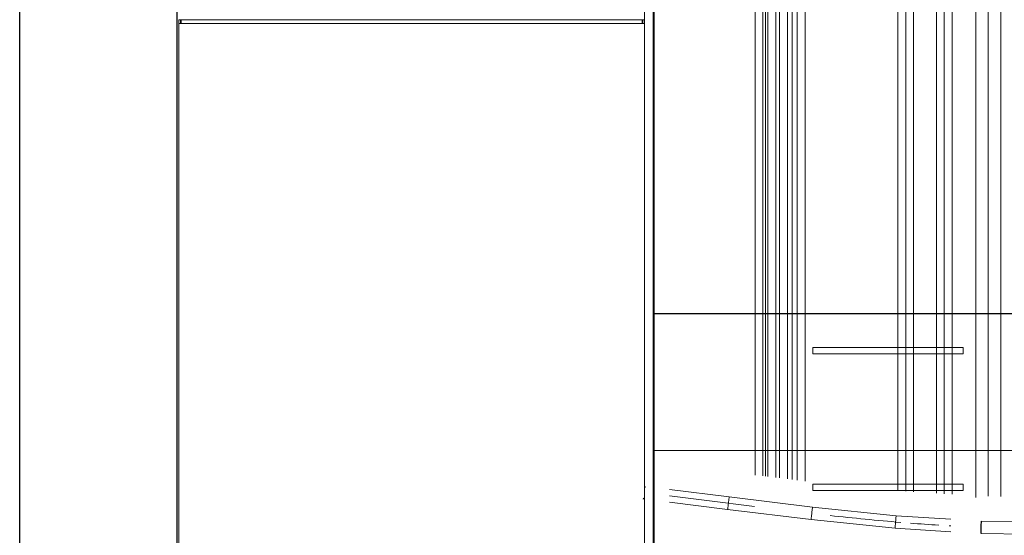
# Model space of a CAD drawing. Header units: millimetres. Extents: x -21756 to -17416, y -600 to 2500.
# Tile 6 of 23: x -20817 to -19558, y 561 to 1220. Entities that reach past the tile are written whole.
import ezdxf

# ---------------------------------------------------------------- set-up
doc = ezdxf.new("R2010")
doc.units = ezdxf.units.MM
for name, color, linetype, lineweight in [('A-DETL-THIN', 151, 'Continuous', 25), ('A-WALL', 113, 'Continuous', 25), ('G-IMPT', 8, 'Continuous', 18), ('I-FURN', 30, 'Continuous', 18), ('M-EQPM', 50, 'Continuous', 18), ('P-PIPE', 3, 'Continuous', 18), ('P-PIPE-CNTR', 3, 'Continuous', 18)]:
    doc.layers.add(name, color=color, linetype=linetype, lineweight=lineweight)

# ---------------------------------------------------------------- blocks, each defined once
blk = doc.blocks.new('Kitchen_Cabinets_FINSA_Pro-Oven-Larder-unit-rd4d_Blanc - Height - _2000 mm_-1376609-Elévation Sud')
at = {"layer": 'G-IMPT', "flags": 128}
for points in [[(-19780.7, 800.7), (-19779.9, 800.7), (-19778.9, 800.7), (-19777.8, 800.7), (-19776.6, 800.7), (-19775.3, 800.7), (-19774, 800.7)], [(-19639, 800.7), (-19637.7, 800.7), (-19636.5, 800.7), (-19635.3, 800.7), (-19634.1, 800.7), (-19633.2, 800.7), (-19632.4, 800.7)], [(-19774, 792.7), (-19775.3, 792.7), (-19776.6, 792.7), (-19777.8, 792.7), (-19778.9, 792.7), (-19779.9, 792.7), (-19780.7, 792.7)], [(-19632.4, 792.7), (-19633.2, 792.7), (-19634.1, 792.7), (-19635.3, 792.7), (-19636.5, 792.7), (-19637.7, 792.7), (-19639, 792.7)], [(-19780.7, 626.2), (-19779.9, 626.2), (-19778.9, 626.2), (-19777.8, 626.2), (-19776.6, 626.2), (-19775.3, 626.2), (-19774, 626.2)], [(-19774, 618.2), (-19775.3, 618.2), (-19776.6, 618.2), (-19777.8, 618.2), (-19778.9, 618.2), (-19779.9, 618.2), (-19780.7, 618.2)], [(-19639, 626.2), (-19637.7, 626.2), (-19636.5, 626.2), (-19635.3, 626.2), (-19634.1, 626.2), (-19633.2, 626.2), (-19632.4, 626.2)], [(-19632.4, 618.2), (-19633.2, 618.2), (-19634.1, 618.2), (-19635.3, 618.2), (-19636.5, 618.2), (-19637.7, 618.2), (-19639, 618.2)]]:
    blk.add_lwpolyline(points, dxfattribs=at)
at = {"layer": 'I-FURN'}
for p, q in [((-20006.7, 2144.7), (-20006.7, 144.7)), ((-20005.5, 2143.7), (-20005.5, 844.2)), ((-20005.5, 844.2), (-19407.5, 844.2)), ((-19407.5, 843.7), (-20005.5, 843.7)), ((-20005.5, 843.7), (-20005.5, 669.2)), ((-19990.7, 843.7), (-19990.7, 844.2)), ((-19802.5, 800.7), (-19802.5, 792.7)), ((-19610.5, 800.7), (-19802.5, 800.7)), ((-19610.5, 792.7), (-19610.5, 800.7)), ((-19802.5, 792.7), (-19610.5, 792.7)), ((-19407.5, 669.2), (-20005.5, 669.2)), ((-20005.5, 669.2), (-20005.5, 494.7)), ((-20005.5, 669.2), (-19407.5, 669.2)), ((-19802.5, 626.2), (-19802.5, 618.2)), ((-19610.5, 626.2), (-19802.5, 626.2)), ((-19802.5, 618.2), (-19610.5, 618.2)), ((-19610.5, 618.2), (-19610.5, 626.2))]:
    blk.add_line(p, q, dxfattribs=at)
blk = doc.blocks.new('HC_Heat Pump_GM_Saunier Duval_GeniaSet TEK_IS_kit complet_2C - HA 10-7_2 STB-985960-Elévation Sud')
at = {"layer": 'M-EQPM'}
for p, q in [((-20017.9, 1220), (-20017.9, 1900)), ((-20612.9, 1215), (-20612.9, 1220)), ((-20612.9, 1220), (-20610.9, 1220)), ((-20612.9, 1215), (-20612.9, 10)), ((-20610.9, 1215), (-20612.9, 1215)), ((-20610.9, 1215), (-20610.9, 1220)), ((-20019.9, 1220), (-20610.9, 1220)), ((-20610.9, 1215), (-20019.9, 1215)), ((-20609.9, 1220), (-20609.9, 1215)), ((-20020.9, 1220), (-20020.9, 1215)), ((-20019.9, 1220), (-20019.9, 1215)), ((-20019.9, 1220), (-20017.9, 1220)), ((-20017.9, 1215), (-20019.9, 1215)), ((-20017.9, 1215), (-20017.9, 1220)), ((-20017.9, 10), (-20017.9, 1215))]:
    blk.add_line(p, q, dxfattribs=at)

msp = doc.modelspace()

# ---------------------------------------------------------------- linework, layer by layer
at = {"layer": 'A-DETL-THIN'}
for start_param, end_param in [(2.619124, 2.880923), (3.142723, 3.404522)]:
    msp.add_ellipse((-20017.9, 615), major_axis=(0.98, 7.94), ratio=0.009146, start_param=start_param, end_param=end_param, dxfattribs=at)
msp.add_open_spline([(-19587.3, 562.8), (-19587.4, 562.9), (-19587.4, 563.4), (-19587.5, 565.1), (-19587.5, 566.8), (-19587.4, 568.7), (-19587.4, 570.1), (-19587.3, 570.8)], degree=3, knots=[0.0300313, 0.0300313, 0.0300313, 0.0300313, 0.3333333, 0.5, 0.6666667, 0.8333333, 1, 1, 1, 1], dxfattribs=at)
msp.add_open_spline([(-19587.3, 570.8), (-19587.3, 572.2), (-19587.2, 575), (-19586.9, 578), (-19586.8, 578.8), (-19586.7, 578.8)], degree=3, dxfattribs=at)
at = {"layer": 'A-WALL'}
for p, q in [((-20816.5, -600), (-20816.5, 2500)), ((-20615.5, 2500), (-20615.5, -600))]:
    msp.add_line(p, q, dxfattribs=at)
at = {"layer": 'P-PIPE', "color": 5}
for p, q in [((-19594.2, 2285.3), (-19594.2, 609.2)), ((-19562.2, 610.5), (-19562.2, 2285.3)), ((-19693.7, 2230), (-19693.7, 617.7)), ((-19673.7, 616.4), (-19673.7, 2230))]:
    msp.add_line(p, q, dxfattribs=at)
at = {"layer": 'P-PIPE', "color": 1}
for p, q in [((-19644.5, 2260.5), (-19644.5, 614.5)), ((-19624.5, 613.2), (-19624.5, 2260.5))]:
    msp.add_line(p, q, dxfattribs=at)
at = {"layer": 'P-PIPE'}
for p, q in [((-19845.1, 2155.8), (-19845.1, 634)), ((-19835.1, 2155.8), (-19835.1, 632.8)), ((-19822.4, 631.2), (-19822.4, 2155.8)), ((-19812.4, 630), (-19812.4, 2155.8)), ((-19876.4, 2138), (-19876.4, 637.8)), ((-19866.4, 2138), (-19866.4, 636.6)), ((-19860, 635.8), (-19860, 2138)), ((-19850, 634.6), (-19850, 2138)), ((-19909.5, 609.7), (-19985.9, 619.1)), ((-19803, 596.6), (-19909.5, 609.7)), ((-19985.9, 603), (-19911.5, 593.8)), ((-19911.5, 593.8), (-19804.8, 580.7)), ((-19696, 585.7), (-19803, 596.6)), ((-19804.8, 580.7), (-19697.3, 569.8)), ((-19626.2, 581.3), (-19696, 585.7)), ((-19697.3, 569.8), (-19626.2, 565.3)), ((-19498.5, 577.9), (-19586.7, 578.8)), ((-19587.3, 562.8), (-19473.2, 561.6))]:
    msp.add_line(p, q, dxfattribs=at)
for centre, start_param, end_param in [((-20017.9, 615), 5.760717, 6.283185), ((-19910.5, 601.7), 4.975321, 5.237117), ((-19910.5, 601.7), 5.237125, 5.498917), ((-19910.5, 601.7), 5.498926, 5.760718), ((-19910.5, 601.7), 5.760724, 6.022519), ((-19910.5, 601.7), 6.02252, 6.283185), ((-19910.5, 601.7), 3.142727, 3.404493), ((-19910.5, 601.7), 3.404525, 3.666301), ((-19910.5, 601.7), 3.666323, 3.928103), ((-19910.5, 601.7), 3.928121, 4.189906), ((-19910.5, 601.7), 4.189919, 4.451711), ((-19910.5, 601.7), 4.451717, 4.713515), ((-19910.5, 601.7), 4.713519, 4.975316)]:
    msp.add_ellipse(centre, major_axis=(0.98, 7.94), ratio=0.009146, start_param=start_param, end_param=end_param, dxfattribs=at)
for points in [[(-19803.9, 588.7), (-19803.7, 590.1), (-19803.4, 592.8), (-19803.1, 595.9), (-19803, 596.6), (-19803, 596.6)], [(-19696.7, 577.8), (-19696.6, 579.2), (-19696.4, 581.9), (-19696.1, 585), (-19696, 585.7), (-19696, 585.7)]]:
    msp.add_open_spline(points, degree=3, dxfattribs=at)
for points, knots in [([(-19804.8, 580.7), (-19804.8, 580.7), (-19804.7, 581.5), (-19804.4, 584), (-19804.1, 586.6), (-19803.9, 588), (-19803.9, 588.7)], [0, 0, 0, 0, 0.333333, 0.666667, 0.833333, 1, 1, 1, 1]), ([(-19697.3, 569.8), (-19697.3, 569.8), (-19697.3, 570.3), (-19697.2, 572.1), (-19697.1, 573.7), (-19696.9, 575.7), (-19696.8, 577.1), (-19696.7, 577.8)], [0, 0, 0, 0, 0.333333, 0.5, 0.666667, 0.833333, 1, 1, 1, 1])]:
    msp.add_open_spline(points, degree=3, knots=knots, dxfattribs=at)
at = {"layer": 'P-PIPE-CNTR', "color": 5}
for p, q in [((-19578.2, 610.6), (-19578.2, 2256.3)), ((-19683.7, 2206), (-19683.7, 617))]:
    msp.add_line(p, q, dxfattribs=at)
at = {"layer": 'P-PIPE-CNTR', "color": 1}
msp.add_line((-19634.5, 613.9), (-19634.5, 2236.5), dxfattribs=at)
at = {"layer": 'P-PIPE-CNTR'}
for p, q in [((-19828.8, 632), (-19828.8, 2155.8)), ((-19863.2, 636.2), (-19863.2, 2138))]:
    msp.add_line(p, q, dxfattribs=at)
for points in [[(-19985.9, 611.1), (-19949.4, 606.7), (-19913.2, 602), (-19877.1, 597.5)], [(-19780.5, 586), (-19750.5, 582.7), (-19720.4, 579.7), (-19690.1, 577.2)], [(-19677.7, 576.2), (-19665.7, 575.3), (-19653.6, 574.4), (-19641.5, 573.6)], [(-19628.2, 572.8), (-19627.6, 572.8), (-19626.9, 572.7), (-19626.3, 572.7)]]:
    msp.add_open_spline(points, degree=3, dxfattribs=at)

# ---------------------------------------------------------------- block references
at = {"layer": 'A-DETL-THIN'}
msp.add_blockref('HC_Heat Pump_GM_Saunier Duval_GeniaSet TEK_IS_kit complet_2C - HA 10-7_2 STB-985960-Elévation Sud', (0, 0), dxfattribs=at)
at = {"layer": 'I-FURN'}
msp.add_blockref('Kitchen_Cabinets_FINSA_Pro-Oven-Larder-unit-rd4d_Blanc - Height - _2000 mm_-1376609-Elévation Sud', (0, 0), dxfattribs=at)

doc.saveas('drawing.dxf')
